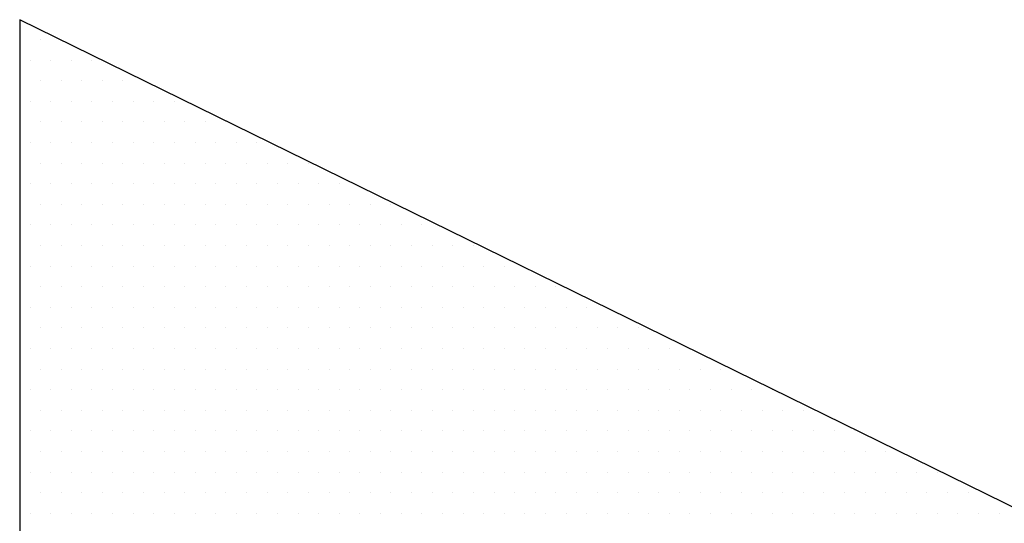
# Model space of a CAD drawing. Header units: millimetres. Extents: x 472 to 1299, y 510 to 798.
# Tile 59 of 69: x 1140.41 to 1143.37, y 585.5 to 587.01. Entities that reach past the tile are written whole.
import ezdxf
from ezdxf.enums import TextEntityAlignment as Align

# ---------------------------------------------------------------- set-up
doc = ezdxf.new("R2010")
doc.units = ezdxf.units.MM
doc.header["$LTSCALE"] = 4
doc.layers.add('KKS_1', color=7, linetype='Continuous', lineweight=5)
doc.styles.get("Standard").update_dxf_attribs({"font": 'ISOCP.SHX'})

# ---------------------------------------------------------------- blocks, each defined once
blk = doc.blocks.new('*X17')
at = {"color": 0, "linetype": 'Continuous'}
for p, q in [((-3.09375, 1.4375), (-3.09375, 1.4375)), ((-3.03125, 1.4375), (-3.03125, 1.4375)), ((-3.0625, 1.375), (-3.0625, 1.375)), ((-3, 1.375), (-3, 1.375)), ((-2.9375, 1.375), (-2.9375, 1.375)), ((-2.875, 1.375), (-2.875, 1.375)), ((-3.09375, 1.3125), (-3.09375, 1.3125)), ((-3.03125, 1.3125), (-3.03125, 1.3125)), ((-2.96875, 1.3125), (-2.96875, 1.3125)), ((-2.90625, 1.3125), (-2.90625, 1.3125)), ((-2.84375, 1.3125), (-2.84375, 1.3125)), ((-2.78125, 1.3125), (-2.78125, 1.3125)), ((-2.71875, 1.3125), (-2.71875, 1.3125)), ((-3.0625, 1.25), (-3.0625, 1.25)), ((-3, 1.25), (-3, 1.25)), ((-2.9375, 1.25), (-2.9375, 1.25)), ((-2.875, 1.25), (-2.875, 1.25)), ((-2.8125, 1.25), (-2.8125, 1.25)), ((-2.75, 1.25), (-2.75, 1.25)), ((-2.6875, 1.25), (-2.6875, 1.25)), ((-2.625, 1.25), (-2.625, 1.25)), ((-3.09375, 1.1875), (-3.09375, 1.1875)), ((-3.03125, 1.1875), (-3.03125, 1.1875)), ((-2.96875, 1.1875), (-2.96875, 1.1875)), ((-2.90625, 1.1875), (-2.90625, 1.1875)), ((-2.84375, 1.1875), (-2.84375, 1.1875)), ((-2.78125, 1.1875), (-2.78125, 1.1875)), ((-2.71875, 1.1875), (-2.71875, 1.1875)), ((-2.65625, 1.1875), (-2.65625, 1.1875)), ((-2.59375, 1.1875), (-2.59375, 1.1875)), ((-2.53125, 1.1875), (-2.53125, 1.1875)), ((-2.46875, 1.1875), (-2.46875, 1.1875)), ((-3.0625, 1.125), (-3.0625, 1.125)), ((-3, 1.125), (-3, 1.125)), ((-2.9375, 1.125), (-2.9375, 1.125)), ((-2.875, 1.125), (-2.875, 1.125)), ((-2.8125, 1.125), (-2.8125, 1.125)), ((-2.75, 1.125), (-2.75, 1.125)), ((-2.6875, 1.125), (-2.6875, 1.125)), ((-2.625, 1.125), (-2.625, 1.125)), ((-2.5625, 1.125), (-2.5625, 1.125)), ((-2.5, 1.125), (-2.5, 1.125)), ((-2.4375, 1.125), (-2.4375, 1.125)), ((-2.375, 1.125), (-2.375, 1.125)), ((-3.09375, 1.0625), (-3.09375, 1.0625)), ((-3.03125, 1.0625), (-3.03125, 1.0625)), ((-2.96875, 1.0625), (-2.96875, 1.0625)), ((-2.90625, 1.0625), (-2.90625, 1.0625)), ((-2.84375, 1.0625), (-2.84375, 1.0625)), ((-2.78125, 1.0625), (-2.78125, 1.0625)), ((-2.71875, 1.0625), (-2.71875, 1.0625)), ((-2.65625, 1.0625), (-2.65625, 1.0625)), ((-2.59375, 1.0625), (-2.59375, 1.0625)), ((-2.53125, 1.0625), (-2.53125, 1.0625)), ((-2.46875, 1.0625), (-2.46875, 1.0625)), ((-2.40625, 1.0625), (-2.40625, 1.0625)), ((-2.34375, 1.0625), (-2.34375, 1.0625)), ((-2.28125, 1.0625), (-2.28125, 1.0625)), ((-2.21875, 1.0625), (-2.21875, 1.0625)), ((-3.0625, 1), (-3.0625, 1)), ((-3, 1), (-3, 1)), ((-2.9375, 1), (-2.9375, 1)), ((-2.875, 1), (-2.875, 1)), ((-2.8125, 1), (-2.8125, 1)), ((-2.75, 1), (-2.75, 1)), ((-2.6875, 1), (-2.6875, 1)), ((-2.625, 1), (-2.625, 1)), ((-2.5625, 1), (-2.5625, 1)), ((-2.5, 1), (-2.5, 1)), ((-2.4375, 1), (-2.4375, 1)), ((-2.375, 1), (-2.375, 1)), ((-2.3125, 1), (-2.3125, 1)), ((-2.25, 1), (-2.25, 1)), ((-2.1875, 1), (-2.1875, 1)), ((-2.125, 1), (-2.125, 1)), ((-3.09375, 0.9375), (-3.09375, 0.9375)), ((-3.03125, 0.9375), (-3.03125, 0.9375)), ((-2.96875, 0.9375), (-2.96875, 0.9375)), ((-2.90625, 0.9375), (-2.90625, 0.9375)), ((-2.84375, 0.9375), (-2.84375, 0.9375)), ((-2.78125, 0.9375), (-2.78125, 0.9375)), ((-2.71875, 0.9375), (-2.71875, 0.9375)), ((-2.65625, 0.9375), (-2.65625, 0.9375)), ((-2.59375, 0.9375), (-2.59375, 0.9375)), ((-2.53125, 0.9375), (-2.53125, 0.9375)), ((-2.46875, 0.9375), (-2.46875, 0.9375)), ((-2.40625, 0.9375), (-2.40625, 0.9375)), ((-2.34375, 0.9375), (-2.34375, 0.9375)), ((-2.28125, 0.9375), (-2.28125, 0.9375)), ((-2.21875, 0.9375), (-2.21875, 0.9375)), ((-2.15625, 0.9375), (-2.15625, 0.9375)), ((-2.09375, 0.9375), (-2.09375, 0.9375)), ((-2.03125, 0.9375), (-2.03125, 0.9375)), ((-1.96875, 0.9375), (-1.96875, 0.9375)), ((-3.0625, 0.875), (-3.0625, 0.875)), ((-3, 0.875), (-3, 0.875)), ((-2.9375, 0.875), (-2.9375, 0.875)), ((-2.875, 0.875), (-2.875, 0.875)), ((-2.8125, 0.875), (-2.8125, 0.875)), ((-2.75, 0.875), (-2.75, 0.875)), ((-2.6875, 0.875), (-2.6875, 0.875)), ((-2.625, 0.875), (-2.625, 0.875)), ((-2.5625, 0.875), (-2.5625, 0.875)), ((-2.5, 0.875), (-2.5, 0.875)), ((-2.4375, 0.875), (-2.4375, 0.875)), ((-2.375, 0.875), (-2.375, 0.875)), ((-2.3125, 0.875), (-2.3125, 0.875)), ((-2.25, 0.875), (-2.25, 0.875)), ((-2.1875, 0.875), (-2.1875, 0.875)), ((-2.125, 0.875), (-2.125, 0.875)), ((-2.0625, 0.875), (-2.0625, 0.875)), ((-2, 0.875), (-2, 0.875)), ((-1.9375, 0.875), (-1.9375, 0.875)), ((-1.875, 0.875), (-1.875, 0.875)), ((-3.09375, 0.8125), (-3.09375, 0.8125)), ((-3.03125, 0.8125), (-3.03125, 0.8125)), ((-2.96875, 0.8125), (-2.96875, 0.8125)), ((-2.90625, 0.8125), (-2.90625, 0.8125)), ((-2.84375, 0.8125), (-2.84375, 0.8125)), ((-2.78125, 0.8125), (-2.78125, 0.8125)), ((-2.71875, 0.8125), (-2.71875, 0.8125)), ((-2.65625, 0.8125), (-2.65625, 0.8125)), ((-2.59375, 0.8125), (-2.59375, 0.8125)), ((-2.53125, 0.8125), (-2.53125, 0.8125)), ((-2.46875, 0.8125), (-2.46875, 0.8125)), ((-2.40625, 0.8125), (-2.40625, 0.8125)), ((-2.34375, 0.8125), (-2.34375, 0.8125)), ((-2.28125, 0.8125), (-2.28125, 0.8125)), ((-2.21875, 0.8125), (-2.21875, 0.8125)), ((-2.15625, 0.8125), (-2.15625, 0.8125)), ((-2.09375, 0.8125), (-2.09375, 0.8125)), ((-2.03125, 0.8125), (-2.03125, 0.8125)), ((-1.96875, 0.8125), (-1.96875, 0.8125)), ((-1.90625, 0.8125), (-1.90625, 0.8125)), ((-1.84375, 0.8125), (-1.84375, 0.8125)), ((-1.78125, 0.8125), (-1.78125, 0.8125)), ((-1.71875, 0.8125), (-1.71875, 0.8125)), ((-3.0625, 0.75), (-3.0625, 0.75)), ((-3, 0.75), (-3, 0.75)), ((-2.9375, 0.75), (-2.9375, 0.75)), ((-2.875, 0.75), (-2.875, 0.75)), ((-2.8125, 0.75), (-2.8125, 0.75)), ((-2.75, 0.75), (-2.75, 0.75)), ((-2.6875, 0.75), (-2.6875, 0.75)), ((-2.625, 0.75), (-2.625, 0.75)), ((-2.5625, 0.75), (-2.5625, 0.75)), ((-2.5, 0.75), (-2.5, 0.75)), ((-2.4375, 0.75), (-2.4375, 0.75)), ((-2.375, 0.75), (-2.375, 0.75)), ((-2.3125, 0.75), (-2.3125, 0.75)), ((-2.25, 0.75), (-2.25, 0.75)), ((-2.1875, 0.75), (-2.1875, 0.75)), ((-2.125, 0.75), (-2.125, 0.75)), ((-2.0625, 0.75), (-2.0625, 0.75)), ((-2, 0.75), (-2, 0.75)), ((-1.9375, 0.75), (-1.9375, 0.75)), ((-1.875, 0.75), (-1.875, 0.75)), ((-1.8125, 0.75), (-1.8125, 0.75)), ((-1.75, 0.75), (-1.75, 0.75)), ((-1.6875, 0.75), (-1.6875, 0.75)), ((-1.625, 0.75), (-1.625, 0.75)), ((-3.09375, 0.6875), (-3.09375, 0.6875)), ((-3.03125, 0.6875), (-3.03125, 0.6875)), ((-2.96875, 0.6875), (-2.96875, 0.6875)), ((-2.90625, 0.6875), (-2.90625, 0.6875)), ((-2.84375, 0.6875), (-2.84375, 0.6875)), ((-2.78125, 0.6875), (-2.78125, 0.6875)), ((-2.71875, 0.6875), (-2.71875, 0.6875)), ((-2.65625, 0.6875), (-2.65625, 0.6875)), ((-2.59375, 0.6875), (-2.59375, 0.6875)), ((-2.53125, 0.6875), (-2.53125, 0.6875)), ((-2.46875, 0.6875), (-2.46875, 0.6875)), ((-2.40625, 0.6875), (-2.40625, 0.6875)), ((-2.34375, 0.6875), (-2.34375, 0.6875)), ((-2.28125, 0.6875), (-2.28125, 0.6875)), ((-2.21875, 0.6875), (-2.21875, 0.6875)), ((-2.15625, 0.6875), (-2.15625, 0.6875)), ((-2.09375, 0.6875), (-2.09375, 0.6875)), ((-2.03125, 0.6875), (-2.03125, 0.6875)), ((-1.96875, 0.6875), (-1.96875, 0.6875)), ((-1.90625, 0.6875), (-1.90625, 0.6875)), ((-1.84375, 0.6875), (-1.84375, 0.6875)), ((-1.78125, 0.6875), (-1.78125, 0.6875)), ((-1.71875, 0.6875), (-1.71875, 0.6875)), ((-1.65625, 0.6875), (-1.65625, 0.6875)), ((-1.59375, 0.6875), (-1.59375, 0.6875)), ((-1.53125, 0.6875), (-1.53125, 0.6875)), ((-1.46875, 0.6875), (-1.46875, 0.6875)), ((-3.0625, 0.625), (-3.0625, 0.625)), ((-3, 0.625), (-3, 0.625)), ((-2.9375, 0.625), (-2.9375, 0.625)), ((-2.875, 0.625), (-2.875, 0.625)), ((-2.8125, 0.625), (-2.8125, 0.625)), ((-2.75, 0.625), (-2.75, 0.625)), ((-2.6875, 0.625), (-2.6875, 0.625)), ((-2.625, 0.625), (-2.625, 0.625)), ((-2.5625, 0.625), (-2.5625, 0.625)), ((-2.5, 0.625), (-2.5, 0.625)), ((-2.4375, 0.625), (-2.4375, 0.625)), ((-2.375, 0.625), (-2.375, 0.625)), ((-2.3125, 0.625), (-2.3125, 0.625)), ((-2.25, 0.625), (-2.25, 0.625)), ((-2.1875, 0.625), (-2.1875, 0.625)), ((-2.125, 0.625), (-2.125, 0.625)), ((-2.0625, 0.625), (-2.0625, 0.625)), ((-2, 0.625), (-2, 0.625)), ((-1.9375, 0.625), (-1.9375, 0.625)), ((-1.875, 0.625), (-1.875, 0.625)), ((-1.8125, 0.625), (-1.8125, 0.625)), ((-1.75, 0.625), (-1.75, 0.625)), ((-1.6875, 0.625), (-1.6875, 0.625)), ((-1.625, 0.625), (-1.625, 0.625)), ((-1.5625, 0.625), (-1.5625, 0.625)), ((-1.5, 0.625), (-1.5, 0.625)), ((-1.4375, 0.625), (-1.4375, 0.625)), ((-1.375, 0.625), (-1.375, 0.625)), ((-3.09375, 0.5625), (-3.09375, 0.5625)), ((-3.03125, 0.5625), (-3.03125, 0.5625)), ((-2.96875, 0.5625), (-2.96875, 0.5625)), ((-2.90625, 0.5625), (-2.90625, 0.5625)), ((-2.84375, 0.5625), (-2.84375, 0.5625)), ((-2.78125, 0.5625), (-2.78125, 0.5625)), ((-2.71875, 0.5625), (-2.71875, 0.5625)), ((-2.65625, 0.5625), (-2.65625, 0.5625)), ((-2.59375, 0.5625), (-2.59375, 0.5625)), ((-2.53125, 0.5625), (-2.53125, 0.5625)), ((-2.46875, 0.5625), (-2.46875, 0.5625)), ((-2.40625, 0.5625), (-2.40625, 0.5625)), ((-2.34375, 0.5625), (-2.34375, 0.5625)), ((-2.28125, 0.5625), (-2.28125, 0.5625)), ((-2.21875, 0.5625), (-2.21875, 0.5625)), ((-2.15625, 0.5625), (-2.15625, 0.5625)), ((-2.09375, 0.5625), (-2.09375, 0.5625)), ((-2.03125, 0.5625), (-2.03125, 0.5625)), ((-1.96875, 0.5625), (-1.96875, 0.5625)), ((-1.90625, 0.5625), (-1.90625, 0.5625)), ((-1.84375, 0.5625), (-1.84375, 0.5625)), ((-1.78125, 0.5625), (-1.78125, 0.5625)), ((-1.71875, 0.5625), (-1.71875, 0.5625)), ((-1.65625, 0.5625), (-1.65625, 0.5625)), ((-1.59375, 0.5625), (-1.59375, 0.5625)), ((-1.53125, 0.5625), (-1.53125, 0.5625)), ((-1.46875, 0.5625), (-1.46875, 0.5625)), ((-1.40625, 0.5625), (-1.40625, 0.5625)), ((-1.34375, 0.5625), (-1.34375, 0.5625)), ((-1.28125, 0.5625), (-1.28125, 0.5625)), ((-1.21875, 0.5625), (-1.21875, 0.5625)), ((-3.0625, 0.5), (-3.0625, 0.5)), ((-3, 0.5), (-3, 0.5)), ((-2.9375, 0.5), (-2.9375, 0.5)), ((-2.875, 0.5), (-2.875, 0.5)), ((-2.8125, 0.5), (-2.8125, 0.5)), ((-2.75, 0.5), (-2.75, 0.5)), ((-2.6875, 0.5), (-2.6875, 0.5)), ((-2.625, 0.5), (-2.625, 0.5)), ((-2.5625, 0.5), (-2.5625, 0.5)), ((-2.5, 0.5), (-2.5, 0.5)), ((-2.4375, 0.5), (-2.4375, 0.5)), ((-2.375, 0.5), (-2.375, 0.5)), ((-2.3125, 0.5), (-2.3125, 0.5)), ((-2.25, 0.5), (-2.25, 0.5)), ((-2.1875, 0.5), (-2.1875, 0.5)), ((-2.125, 0.5), (-2.125, 0.5)), ((-2.0625, 0.5), (-2.0625, 0.5)), ((-2, 0.5), (-2, 0.5)), ((-1.9375, 0.5), (-1.9375, 0.5)), ((-1.875, 0.5), (-1.875, 0.5)), ((-1.8125, 0.5), (-1.8125, 0.5)), ((-1.75, 0.5), (-1.75, 0.5)), ((-1.6875, 0.5), (-1.6875, 0.5)), ((-1.625, 0.5), (-1.625, 0.5)), ((-1.5625, 0.5), (-1.5625, 0.5)), ((-1.5, 0.5), (-1.5, 0.5)), ((-1.4375, 0.5), (-1.4375, 0.5)), ((-1.375, 0.5), (-1.375, 0.5)), ((-1.3125, 0.5), (-1.3125, 0.5)), ((-1.25, 0.5), (-1.25, 0.5)), ((-1.1875, 0.5), (-1.1875, 0.5)), ((-1.125, 0.5), (-1.125, 0.5)), ((-3.09375, 0.4375), (-3.09375, 0.4375)), ((-3.03125, 0.4375), (-3.03125, 0.4375)), ((-2.96875, 0.4375), (-2.96875, 0.4375)), ((-2.90625, 0.4375), (-2.90625, 0.4375)), ((-2.84375, 0.4375), (-2.84375, 0.4375)), ((-2.78125, 0.4375), (-2.78125, 0.4375)), ((-2.71875, 0.4375), (-2.71875, 0.4375)), ((-2.65625, 0.4375), (-2.65625, 0.4375)), ((-2.59375, 0.4375), (-2.59375, 0.4375)), ((-2.53125, 0.4375), (-2.53125, 0.4375)), ((-2.46875, 0.4375), (-2.46875, 0.4375)), ((-2.40625, 0.4375), (-2.40625, 0.4375)), ((-2.34375, 0.4375), (-2.34375, 0.4375)), ((-2.28125, 0.4375), (-2.28125, 0.4375)), ((-2.21875, 0.4375), (-2.21875, 0.4375)), ((-2.15625, 0.4375), (-2.15625, 0.4375)), ((-2.09375, 0.4375), (-2.09375, 0.4375)), ((-2.03125, 0.4375), (-2.03125, 0.4375)), ((-1.96875, 0.4375), (-1.96875, 0.4375)), ((-1.90625, 0.4375), (-1.90625, 0.4375)), ((-1.84375, 0.4375), (-1.84375, 0.4375)), ((-1.78125, 0.4375), (-1.78125, 0.4375)), ((-1.71875, 0.4375), (-1.71875, 0.4375)), ((-1.65625, 0.4375), (-1.65625, 0.4375)), ((-1.59375, 0.4375), (-1.59375, 0.4375)), ((-1.53125, 0.4375), (-1.53125, 0.4375)), ((-1.46875, 0.4375), (-1.46875, 0.4375)), ((-1.40625, 0.4375), (-1.40625, 0.4375)), ((-1.34375, 0.4375), (-1.34375, 0.4375)), ((-1.28125, 0.4375), (-1.28125, 0.4375)), ((-1.21875, 0.4375), (-1.21875, 0.4375)), ((-1.15625, 0.4375), (-1.15625, 0.4375)), ((-1.09375, 0.4375), (-1.09375, 0.4375)), ((-1.03125, 0.4375), (-1.03125, 0.4375)), ((-0.96875, 0.4375), (-0.96875, 0.4375)), ((-3.0625, 0.375), (-3.0625, 0.375)), ((-3, 0.375), (-3, 0.375)), ((-2.9375, 0.375), (-2.9375, 0.375)), ((-2.875, 0.375), (-2.875, 0.375)), ((-2.8125, 0.375), (-2.8125, 0.375)), ((-2.75, 0.375), (-2.75, 0.375)), ((-2.6875, 0.375), (-2.6875, 0.375)), ((-2.625, 0.375), (-2.625, 0.375)), ((-2.5625, 0.375), (-2.5625, 0.375)), ((-2.5, 0.375), (-2.5, 0.375)), ((-2.4375, 0.375), (-2.4375, 0.375)), ((-2.375, 0.375), (-2.375, 0.375)), ((-2.3125, 0.375), (-2.3125, 0.375)), ((-2.25, 0.375), (-2.25, 0.375)), ((-2.1875, 0.375), (-2.1875, 0.375)), ((-2.125, 0.375), (-2.125, 0.375)), ((-2.0625, 0.375), (-2.0625, 0.375)), ((-2, 0.375), (-2, 0.375)), ((-1.9375, 0.375), (-1.9375, 0.375)), ((-1.875, 0.375), (-1.875, 0.375)), ((-1.8125, 0.375), (-1.8125, 0.375)), ((-1.75, 0.375), (-1.75, 0.375)), ((-1.6875, 0.375), (-1.6875, 0.375)), ((-1.625, 0.375), (-1.625, 0.375)), ((-1.5625, 0.375), (-1.5625, 0.375)), ((-1.5, 0.375), (-1.5, 0.375)), ((-1.4375, 0.375), (-1.4375, 0.375)), ((-1.375, 0.375), (-1.375, 0.375)), ((-1.3125, 0.375), (-1.3125, 0.375)), ((-1.25, 0.375), (-1.25, 0.375)), ((-1.1875, 0.375), (-1.1875, 0.375)), ((-1.125, 0.375), (-1.125, 0.375)), ((-1.0625, 0.375), (-1.0625, 0.375)), ((-1, 0.375), (-1, 0.375)), ((-0.9375, 0.375), (-0.9375, 0.375)), ((-0.875, 0.375), (-0.875, 0.375)), ((-0.8125, 0.375), (-0.8125, 0.375)), ((-3.09375, 0.3125), (-3.09375, 0.3125)), ((-3.03125, 0.3125), (-3.03125, 0.3125)), ((-2.96875, 0.3125), (-2.96875, 0.3125)), ((-2.90625, 0.3125), (-2.90625, 0.3125)), ((-2.84375, 0.3125), (-2.84375, 0.3125)), ((-2.78125, 0.3125), (-2.78125, 0.3125)), ((-2.71875, 0.3125), (-2.71875, 0.3125)), ((-2.65625, 0.3125), (-2.65625, 0.3125)), ((-2.59375, 0.3125), (-2.59375, 0.3125)), ((-2.53125, 0.3125), (-2.53125, 0.3125)), ((-2.46875, 0.3125), (-2.46875, 0.3125)), ((-2.40625, 0.3125), (-2.40625, 0.3125)), ((-2.34375, 0.3125), (-2.34375, 0.3125)), ((-2.28125, 0.3125), (-2.28125, 0.3125)), ((-2.21875, 0.3125), (-2.21875, 0.3125)), ((-2.15625, 0.3125), (-2.15625, 0.3125)), ((-2.09375, 0.3125), (-2.09375, 0.3125)), ((-2.03125, 0.3125), (-2.03125, 0.3125)), ((-1.96875, 0.3125), (-1.96875, 0.3125)), ((-1.90625, 0.3125), (-1.90625, 0.3125)), ((-1.84375, 0.3125), (-1.84375, 0.3125)), ((-1.78125, 0.3125), (-1.78125, 0.3125)), ((-1.71875, 0.3125), (-1.71875, 0.3125)), ((-1.65625, 0.3125), (-1.65625, 0.3125)), ((-1.59375, 0.3125), (-1.59375, 0.3125)), ((-1.53125, 0.3125), (-1.53125, 0.3125)), ((-1.46875, 0.3125), (-1.46875, 0.3125)), ((-1.40625, 0.3125), (-1.40625, 0.3125)), ((-1.34375, 0.3125), (-1.34375, 0.3125)), ((-1.28125, 0.3125), (-1.28125, 0.3125)), ((-1.21875, 0.3125), (-1.21875, 0.3125)), ((-1.15625, 0.3125), (-1.15625, 0.3125)), ((-1.09375, 0.3125), (-1.09375, 0.3125)), ((-1.03125, 0.3125), (-1.03125, 0.3125)), ((-0.96875, 0.3125), (-0.96875, 0.3125)), ((-0.90625, 0.3125), (-0.90625, 0.3125)), ((-0.84375, 0.3125), (-0.84375, 0.3125)), ((-0.78125, 0.3125), (-0.78125, 0.3125)), ((-0.71875, 0.3125), (-0.71875, 0.3125)), ((-3.0625, 0.25), (-3.0625, 0.25)), ((-3, 0.25), (-3, 0.25)), ((-2.9375, 0.25), (-2.9375, 0.25)), ((-2.875, 0.25), (-2.875, 0.25)), ((-2.8125, 0.25), (-2.8125, 0.25)), ((-2.75, 0.25), (-2.75, 0.25)), ((-2.6875, 0.25), (-2.6875, 0.25)), ((-2.625, 0.25), (-2.625, 0.25)), ((-2.5625, 0.25), (-2.5625, 0.25)), ((-2.5, 0.25), (-2.5, 0.25)), ((-2.4375, 0.25), (-2.4375, 0.25)), ((-2.375, 0.25), (-2.375, 0.25)), ((-2.3125, 0.25), (-2.3125, 0.25)), ((-2.25, 0.25), (-2.25, 0.25)), ((-2.1875, 0.25), (-2.1875, 0.25)), ((-2.125, 0.25), (-2.125, 0.25)), ((-2.0625, 0.25), (-2.0625, 0.25)), ((-2, 0.25), (-2, 0.25)), ((-1.9375, 0.25), (-1.9375, 0.25)), ((-1.875, 0.25), (-1.875, 0.25)), ((-1.8125, 0.25), (-1.8125, 0.25)), ((-1.75, 0.25), (-1.75, 0.25)), ((-1.6875, 0.25), (-1.6875, 0.25)), ((-1.625, 0.25), (-1.625, 0.25)), ((-1.5625, 0.25), (-1.5625, 0.25)), ((-1.5, 0.25), (-1.5, 0.25)), ((-1.4375, 0.25), (-1.4375, 0.25)), ((-1.375, 0.25), (-1.375, 0.25)), ((-1.3125, 0.25), (-1.3125, 0.25)), ((-1.25, 0.25), (-1.25, 0.25)), ((-1.1875, 0.25), (-1.1875, 0.25)), ((-1.125, 0.25), (-1.125, 0.25)), ((-1.0625, 0.25), (-1.0625, 0.25)), ((-1, 0.25), (-1, 0.25)), ((-0.9375, 0.25), (-0.9375, 0.25)), ((-0.875, 0.25), (-0.875, 0.25)), ((-0.8125, 0.25), (-0.8125, 0.25)), ((-0.75, 0.25), (-0.75, 0.25)), ((-0.6875, 0.25), (-0.6875, 0.25)), ((-0.625, 0.25), (-0.625, 0.25)), ((-0.5625, 0.25), (-0.5625, 0.25)), ((-3.09375, 0.1875), (-3.09375, 0.1875)), ((-3.03125, 0.1875), (-3.03125, 0.1875)), ((-2.96875, 0.1875), (-2.96875, 0.1875)), ((-2.90625, 0.1875), (-2.90625, 0.1875)), ((-2.84375, 0.1875), (-2.84375, 0.1875)), ((-2.78125, 0.1875), (-2.78125, 0.1875)), ((-2.71875, 0.1875), (-2.71875, 0.1875)), ((-2.65625, 0.1875), (-2.65625, 0.1875)), ((-2.59375, 0.1875), (-2.59375, 0.1875)), ((-2.53125, 0.1875), (-2.53125, 0.1875)), ((-2.46875, 0.1875), (-2.46875, 0.1875)), ((-2.40625, 0.1875), (-2.40625, 0.1875)), ((-2.34375, 0.1875), (-2.34375, 0.1875)), ((-2.28125, 0.1875), (-2.28125, 0.1875)), ((-2.21875, 0.1875), (-2.21875, 0.1875)), ((-2.15625, 0.1875), (-2.15625, 0.1875)), ((-2.09375, 0.1875), (-2.09375, 0.1875)), ((-2.03125, 0.1875), (-2.03125, 0.1875)), ((-1.96875, 0.1875), (-1.96875, 0.1875)), ((-1.90625, 0.1875), (-1.90625, 0.1875)), ((-1.84375, 0.1875), (-1.84375, 0.1875)), ((-1.78125, 0.1875), (-1.78125, 0.1875)), ((-1.71875, 0.1875), (-1.71875, 0.1875)), ((-1.65625, 0.1875), (-1.65625, 0.1875)), ((-1.59375, 0.1875), (-1.59375, 0.1875)), ((-1.53125, 0.1875), (-1.53125, 0.1875)), ((-1.46875, 0.1875), (-1.46875, 0.1875)), ((-1.40625, 0.1875), (-1.40625, 0.1875)), ((-1.34375, 0.1875), (-1.34375, 0.1875)), ((-1.28125, 0.1875), (-1.28125, 0.1875)), ((-1.21875, 0.1875), (-1.21875, 0.1875)), ((-1.15625, 0.1875), (-1.15625, 0.1875)), ((-1.09375, 0.1875), (-1.09375, 0.1875)), ((-1.03125, 0.1875), (-1.03125, 0.1875)), ((-0.96875, 0.1875), (-0.96875, 0.1875)), ((-0.90625, 0.1875), (-0.90625, 0.1875)), ((-0.84375, 0.1875), (-0.84375, 0.1875)), ((-0.78125, 0.1875), (-0.78125, 0.1875)), ((-0.71875, 0.1875), (-0.71875, 0.1875)), ((-0.65625, 0.1875), (-0.65625, 0.1875)), ((-0.59375, 0.1875), (-0.59375, 0.1875)), ((-0.53125, 0.1875), (-0.53125, 0.1875)), ((-0.46875, 0.1875), (-0.46875, 0.1875)), ((-3.0625, 0.125), (-3.0625, 0.125)), ((-3, 0.125), (-3, 0.125)), ((-2.9375, 0.125), (-2.9375, 0.125)), ((-2.875, 0.125), (-2.875, 0.125)), ((-2.8125, 0.125), (-2.8125, 0.125)), ((-2.75, 0.125), (-2.75, 0.125)), ((-2.6875, 0.125), (-2.6875, 0.125)), ((-2.625, 0.125), (-2.625, 0.125)), ((-2.5625, 0.125), (-2.5625, 0.125)), ((-2.5, 0.125), (-2.5, 0.125)), ((-2.4375, 0.125), (-2.4375, 0.125)), ((-2.375, 0.125), (-2.375, 0.125)), ((-2.3125, 0.125), (-2.3125, 0.125)), ((-2.25, 0.125), (-2.25, 0.125)), ((-2.1875, 0.125), (-2.1875, 0.125)), ((-2.125, 0.125), (-2.125, 0.125)), ((-2.0625, 0.125), (-2.0625, 0.125)), ((-2, 0.125), (-2, 0.125)), ((-1.9375, 0.125), (-1.9375, 0.125)), ((-1.875, 0.125), (-1.875, 0.125)), ((-1.8125, 0.125), (-1.8125, 0.125)), ((-1.75, 0.125), (-1.75, 0.125)), ((-1.6875, 0.125), (-1.6875, 0.125)), ((-1.625, 0.125), (-1.625, 0.125)), ((-1.5625, 0.125), (-1.5625, 0.125)), ((-1.5, 0.125), (-1.5, 0.125)), ((-1.4375, 0.125), (-1.4375, 0.125)), ((-1.375, 0.125), (-1.375, 0.125)), ((-1.3125, 0.125), (-1.3125, 0.125)), ((-1.25, 0.125), (-1.25, 0.125)), ((-1.1875, 0.125), (-1.1875, 0.125)), ((-1.125, 0.125), (-1.125, 0.125)), ((-1.0625, 0.125), (-1.0625, 0.125)), ((-1, 0.125), (-1, 0.125)), ((-0.9375, 0.125), (-0.9375, 0.125)), ((-0.875, 0.125), (-0.875, 0.125)), ((-0.8125, 0.125), (-0.8125, 0.125)), ((-0.75, 0.125), (-0.75, 0.125)), ((-0.6875, 0.125), (-0.6875, 0.125)), ((-0.625, 0.125), (-0.625, 0.125)), ((-0.5625, 0.125), (-0.5625, 0.125)), ((-0.5, 0.125), (-0.5, 0.125)), ((-0.4375, 0.125), (-0.4375, 0.125)), ((-0.375, 0.125), (-0.375, 0.125)), ((-0.3125, 0.125), (-0.3125, 0.125)), ((-3.09375, 0.0625), (-3.09375, 0.0625)), ((-3.03125, 0.0625), (-3.03125, 0.0625)), ((-2.96875, 0.0625), (-2.96875, 0.0625)), ((-2.90625, 0.0625), (-2.90625, 0.0625)), ((-2.84375, 0.0625), (-2.84375, 0.0625)), ((-2.78125, 0.0625), (-2.78125, 0.0625)), ((-2.71875, 0.0625), (-2.71875, 0.0625)), ((-2.65625, 0.0625), (-2.65625, 0.0625)), ((-2.59375, 0.0625), (-2.59375, 0.0625)), ((-2.53125, 0.0625), (-2.53125, 0.0625)), ((-2.46875, 0.0625), (-2.46875, 0.0625)), ((-2.40625, 0.0625), (-2.40625, 0.0625)), ((-2.34375, 0.0625), (-2.34375, 0.0625)), ((-2.28125, 0.0625), (-2.28125, 0.0625)), ((-2.21875, 0.0625), (-2.21875, 0.0625)), ((-2.15625, 0.0625), (-2.15625, 0.0625)), ((-2.09375, 0.0625), (-2.09375, 0.0625)), ((-2.03125, 0.0625), (-2.03125, 0.0625)), ((-1.96875, 0.0625), (-1.96875, 0.0625)), ((-1.90625, 0.0625), (-1.90625, 0.0625)), ((-1.84375, 0.0625), (-1.84375, 0.0625)), ((-1.78125, 0.0625), (-1.78125, 0.0625)), ((-1.71875, 0.0625), (-1.71875, 0.0625)), ((-1.65625, 0.0625), (-1.65625, 0.0625)), ((-1.59375, 0.0625), (-1.59375, 0.0625)), ((-1.53125, 0.0625), (-1.53125, 0.0625)), ((-1.46875, 0.0625), (-1.46875, 0.0625)), ((-1.40625, 0.0625), (-1.40625, 0.0625)), ((-1.34375, 0.0625), (-1.34375, 0.0625)), ((-1.28125, 0.0625), (-1.28125, 0.0625)), ((-1.21875, 0.0625), (-1.21875, 0.0625)), ((-1.15625, 0.0625), (-1.15625, 0.0625)), ((-1.09375, 0.0625), (-1.09375, 0.0625)), ((-1.03125, 0.0625), (-1.03125, 0.0625)), ((-0.96875, 0.0625), (-0.96875, 0.0625)), ((-0.90625, 0.0625), (-0.90625, 0.0625)), ((-0.84375, 0.0625), (-0.84375, 0.0625)), ((-0.78125, 0.0625), (-0.78125, 0.0625)), ((-0.71875, 0.0625), (-0.71875, 0.0625)), ((-0.65625, 0.0625), (-0.65625, 0.0625)), ((-0.59375, 0.0625), (-0.59375, 0.0625)), ((-0.53125, 0.0625), (-0.53125, 0.0625)), ((-0.46875, 0.0625), (-0.46875, 0.0625)), ((-0.40625, 0.0625), (-0.40625, 0.0625)), ((-0.34375, 0.0625), (-0.34375, 0.0625)), ((-0.28125, 0.0625), (-0.28125, 0.0625)), ((-0.21875, 0.0625), (-0.21875, 0.0625)), ((-3.0625, 0), (-3.0625, 0)), ((-3, 0), (-3, 0)), ((-2.9375, 0), (-2.9375, 0)), ((-2.875, 0), (-2.875, 0)), ((-2.8125, 0), (-2.8125, 0)), ((-2.75, 0), (-2.75, 0)), ((-2.6875, 0), (-2.6875, 0)), ((-2.625, 0), (-2.625, 0)), ((-2.5625, 0), (-2.5625, 0)), ((-2.5, 0), (-2.5, 0)), ((-2.4375, 0), (-2.4375, 0)), ((-2.375, 0), (-2.375, 0)), ((-2.3125, 0), (-2.3125, 0)), ((-2.25, 0), (-2.25, 0)), ((-2.1875, 0), (-2.1875, 0)), ((-2.125, 0), (-2.125, 0)), ((-2.0625, 0), (-2.0625, 0)), ((-2, 0), (-2, 0)), ((-1.9375, 0), (-1.9375, 0)), ((-1.875, 0), (-1.875, 0)), ((-1.8125, 0), (-1.8125, 0)), ((-1.75, 0), (-1.75, 0)), ((-1.6875, 0), (-1.6875, 0)), ((-1.625, 0), (-1.625, 0)), ((-1.5625, 0), (-1.5625, 0)), ((-1.5, 0), (-1.5, 0)), ((-1.4375, 0), (-1.4375, 0)), ((-1.375, 0), (-1.375, 0)), ((-1.3125, 0), (-1.3125, 0)), ((-1.25, 0), (-1.25, 0)), ((-1.1875, 0), (-1.1875, 0)), ((-1.125, 0), (-1.125, 0)), ((-1.0625, 0), (-1.0625, 0)), ((-1, 0), (-1, 0)), ((-0.9375, 0), (-0.9375, 0)), ((-0.875, 0), (-0.875, 0)), ((-0.8125, 0), (-0.8125, 0)), ((-0.75, 0), (-0.75, 0)), ((-0.6875, 0), (-0.6875, 0)), ((-0.625, 0), (-0.625, 0)), ((-0.5625, 0), (-0.5625, 0)), ((-0.5, 0), (-0.5, 0)), ((-0.4375, 0), (-0.4375, 0)), ((-0.375, 0), (-0.375, 0)), ((-0.3125, 0), (-0.3125, 0)), ((-0.25, 0), (-0.25, 0)), ((-0.1875, 0), (-0.1875, 0)), ((-0.125, 0), (-0.125, 0))]:
    blk.add_line(p, q, dxfattribs=at)
blk = doc.blocks.new('ZZWR_RL1')
at = {"linetype": 'Continuous'}
blk.add_lwpolyline([(0, 0), (-3.062, 1.5035), (-3.062, -1.5064), (0, -0.0029)], dxfattribs=at)
at = {"linetype": 'Continuous', "xscale": 0.9900000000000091, "yscale": 0.9900000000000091, "zscale": 0.9900000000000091}
blk.add_blockref('*X17', (0.0011, 0.0211), dxfattribs=at)
at = {"layer": 'KKS_1', "color": 7, "width": 0.8}
for tag, p in [('KKS_1_POCZ', (0, 4.9175)), ('KKS_1_KONIEC', (0, 2.4079))]:
    blk.add_attdef(tag, text='', height=1.8, dxfattribs=at).set_placement(p, align=Align.CENTER)
at = {"layer": 'KKS_1', "color": 7, "width": 0.8, "flags": 1}
blk.add_attdef('OPIS', (-6.4322, -0.2856), '', height=1.5, dxfattribs=at)
blk.add_attdef('KKS_1_PEŁNY', text='', height=2.5, dxfattribs=at).set_placement((0, -3.9368), align=Align.CENTER)

msp = doc.modelspace()

# ---------------------------------------------------------------- block references
msp.add_blockref('ZZWR_RL1', (1143.4746, 585.504))

doc.saveas('drawing.dxf')
